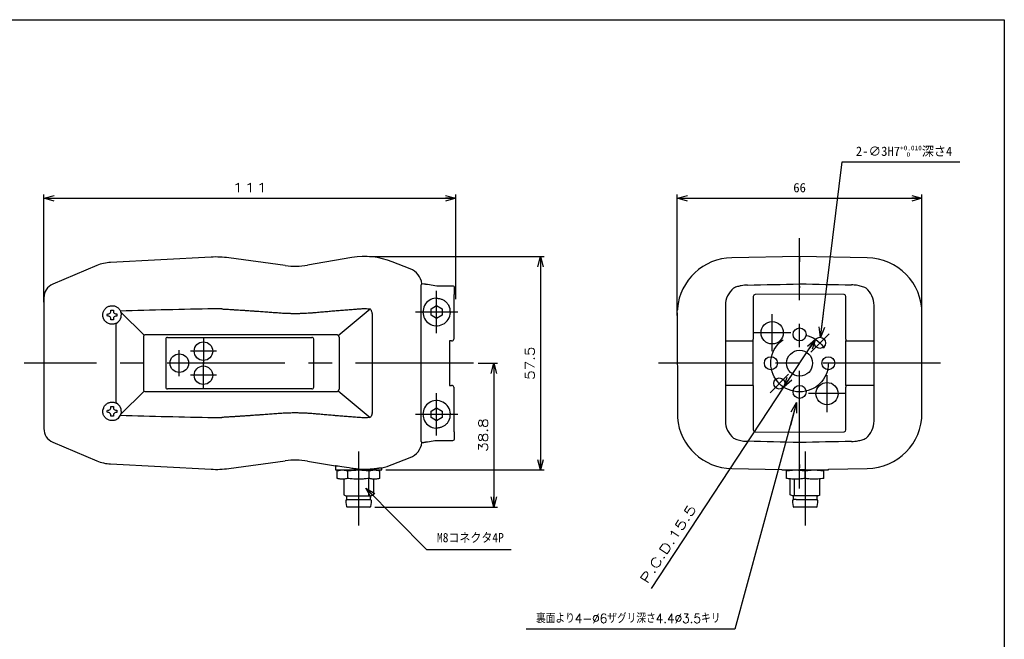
# Model space of a CAD drawing. Extents: x 0 to 400, y 0 to 277.
# Tile 3 of 3: x 135 to 400, y 110 to 277. Entities that reach past the tile are written whole.
import ezdxf

# ---------------------------------------------------------------- set-up
doc = ezdxf.new("R2010")
doc.units = 0
doc.linetypes.add('CENTER', pattern=[50.8, 31.75, -6.35, 6.35, -6.35])
doc.layers.get('0').update_dxf_attribs({"linetype": 'CONTINUOUS'})
doc.layers.get('DEFPOINTS').update_dxf_attribs({"linetype": 'CONTINUOUS'})
doc.layers.add('フレーム', color=7, linetype='CONTINUOUS')
doc.layers.add('参考図', color=7, linetype='CONTINUOUS')
doc.styles.add('MX_DIMTXSTY_2', font='txt.sh', dxfattribs={"width": 1.2, "bigfont": 'extfont'})
doc.styles.add('MX_DIMTXSTY_3', font='txt.sh', dxfattribs={"width": 1.5, "bigfont": 'extfont'})
doc.styles.add('MX_DIMTXSTY_4', font='txt.sh', dxfattribs={"width": 1.4, "bigfont": 'extfont'})
doc.styles.add('MX_DIMTXSTY_6', font='txt.sh', dxfattribs={"width": 0.95, "bigfont": 'extfont'})
doc.styles.add('MX_NOTE_STANDARD', font='txt.sh', dxfattribs={"bigfont": 'extfont'})
doc.dimstyles.new('MXDIMSTYLE', dxfattribs={"dimtxt": 2.5, "dimasz": 2.5, "dimexe": 1, "dimexo": 1, "dimgap": 1.6, "dimtad": 1, "dimdsep": 46, "dimtxsty": 'MX_NOTE_STANDARD', "dimblk1": 'OPEN30', "dimblk2": 'OPEN30', "dimsah": 1, "dimcen": 2.5, "dimadec": 0, "dimazin": 0, "dimtfac": 1, "dimtmove": 0, "dimatfit": 3, "dimldrblk": 'OPEN30', "dimfxl": 1, "dimtzin": 0, "dimarcsym": 0})

# ---------------------------------------------------------------- blocks, each defined once
blk = doc.blocks.new('_OPEN30')
at = {"color": 0, "linetype": 'ByBlock', "lineweight": -2}
for p, q in [((-1, 0.267949), (0, 0)), ((0, 0), (-1, -0.267949)), ((0, 0), (-1, 0))]:
    blk.add_line(p, q, dxfattribs=at)
blk = doc.blocks.new('*D1')
at = {"color": 22, "linetype": 'CONTINUOUS'}
for p, q in [((350.472106, 191.320133), (356.279856, 238.662124)), ((356.279856, 238.662124), (387.975247, 238.662124)), ((350.472106, 191.320133), (351.245306, 197.622883))]:
    blk.add_line(p, q, dxfattribs=at)
at = {"layer": 'DEFPOINTS', "color": 0, "linetype": 'CONTINUOUS'}
for p in [(350.472106, 191.320133), (350.106815, 188.342456)]:
    blk.add_point(p, dxfattribs=at)
at = {"color": 22, "linetype": 'CONTINUOUS', "xscale": 2.77, "yscale": 2.77, "zscale": 2.77, "rotation": 263.006099}
blk.add_blockref('_OPEN30', (350.472106, 191.320133), dxfattribs=at)
at = {"color": 22, "linetype": 'CONTINUOUS', "insert": (372.975247, 241.512124), "char_height": 2.5, "attachment_point": 5, "line_spacing_factor": 0.72}
blk.add_mtext('\\A1;2-∅3H7{\\A1;\\H0.50x;\\S+0.010^ \u30000;}深さ4', dxfattribs=at)
blk = doc.blocks.new('_NONE')
at = {"color": 0, "linetype": 'ByBlock', "lineweight": -2}
blk.add_circle((0, 0), 0.25, dxfattribs=at)
blk = doc.blocks.new('*D3')
at = {"color": 22, "linetype": 'CONTINUOUS'}
for p, q in [((258.156779, 184.351217), (263.370569, 184.351217)), ((262.370569, 184.351217), (262.370569, 145.551216)), ((230.286234, 145.551216), (263.370569, 145.551216))]:
    blk.add_line(p, q, dxfattribs=at)
at = {"layer": 'DEFPOINTS', "color": 0, "linetype": 'CONTINUOUS'}
for p in [(257.156779, 184.351217), (229.286234, 145.551216), (262.370569, 145.551216)]:
    blk.add_point(p, dxfattribs=at)
at = {"color": 22, "linetype": 'CONTINUOUS', "xscale": 2.77, "yscale": 2.77, "zscale": 2.77}
for p, rotation in [((262.370569, 184.351217), 90), ((262.370569, 145.551216), 270)]:
    blk.add_blockref('_OPEN30', p, dxfattribs=dict(at, rotation=rotation))
at = {"color": 22, "linetype": 'CONTINUOUS', "insert": (259.520569, 164.951217), "char_height": 2.5, "attachment_point": 5, "rotation": 90, "line_spacing_factor": 0.72, "style": 'MX_DIMTXSTY_2'}
blk.add_mtext('\\A1;38.8', dxfattribs=at)
blk = doc.blocks.new('*D4')
at = {"color": 22, "linetype": 'CONTINUOUS'}
for p, q in [((228.85058, 213.103689), (275.939954, 213.103689)), ((274.939954, 213.103689), (274.939954, 155.551217)), ((233.27411, 155.551217), (275.939954, 155.551217))]:
    blk.add_line(p, q, dxfattribs=at)
at = {"layer": 'DEFPOINTS', "color": 0, "linetype": 'CONTINUOUS'}
for p in [(227.85058, 213.103689), (232.27411, 155.551217), (274.939954, 155.551217)]:
    blk.add_point(p, dxfattribs=at)
at = {"color": 22, "linetype": 'CONTINUOUS', "xscale": 2.77, "yscale": 2.77, "zscale": 2.77}
for p, rotation in [((274.939954, 213.103689), 90), ((274.939954, 155.551217), 270)]:
    blk.add_blockref('_OPEN30', p, dxfattribs=dict(at, rotation=rotation))
at = {"color": 22, "linetype": 'CONTINUOUS', "insert": (272.089954, 184.327453), "char_height": 2.5, "attachment_point": 5, "rotation": 90, "line_spacing_factor": 0.72, "style": 'MX_DIMTXSTY_2'}
blk.add_mtext('\\A1;57.5', dxfattribs=at)
blk = doc.blocks.new('*D5')
at = {"color": 22, "linetype": 'CONTINUOUS'}
for p, q in [((141.056779, 200.851217), (141.056779, 229.836292)), ((141.056779, 228.836292), (252.156779, 228.836292)), ((252.156779, 201.579897), (252.156779, 229.836292))]:
    blk.add_line(p, q, dxfattribs=at)
at = {"layer": 'DEFPOINTS', "color": 0, "linetype": 'CONTINUOUS'}
for p in [(252.156779, 228.836292), (141.056779, 199.851217), (252.156779, 200.579897)]:
    blk.add_point(p, dxfattribs=at)
at = {"color": 22, "linetype": 'CONTINUOUS', "xscale": 2.77, "yscale": 2.77, "zscale": 2.77, "rotation": 180}
blk.add_blockref('_OPEN30', (141.056779, 228.836292), dxfattribs=at)
at = {"color": 22, "linetype": 'CONTINUOUS', "xscale": 2.77, "yscale": 2.77, "zscale": 2.77}
blk.add_blockref('_OPEN30', (252.156779, 228.836292), dxfattribs=at)
at = {"color": 22, "linetype": 'CONTINUOUS', "insert": (196.606778, 231.686292), "char_height": 2.5, "attachment_point": 5, "line_spacing_factor": 0.72, "style": 'MX_DIMTXSTY_3'}
blk.add_mtext('\\A1;111', dxfattribs=at)
blk = doc.blocks.new('*D6')
at = {"color": 22, "linetype": 'CONTINUOUS'}
for p, q in [((311.809383, 197.177326), (311.809383, 229.836292)), ((311.809383, 228.836292), (377.809383, 228.836292)), ((377.809383, 197.177326), (377.809383, 229.836292))]:
    blk.add_line(p, q, dxfattribs=at)
at = {"layer": 'DEFPOINTS', "color": 0, "linetype": 'CONTINUOUS'}
for p in [(377.809383, 228.836292), (311.809383, 196.177326), (377.809383, 196.177326)]:
    blk.add_point(p, dxfattribs=at)
at = {"color": 22, "linetype": 'CONTINUOUS', "xscale": 2.77, "yscale": 2.77, "zscale": 2.77, "rotation": 180}
blk.add_blockref('_OPEN30', (311.809383, 228.836292), dxfattribs=at)
at = {"color": 22, "linetype": 'CONTINUOUS', "xscale": 2.77, "yscale": 2.77, "zscale": 2.77}
blk.add_blockref('_OPEN30', (377.809383, 228.836292), dxfattribs=at)
at = {"color": 22, "linetype": 'CONTINUOUS', "insert": (344.809383, 231.686292), "char_height": 2.5, "attachment_point": 5, "line_spacing_factor": 0.72}
blk.add_mtext('\\A1;66', dxfattribs=at)
blk = doc.blocks.new('*D7')
at = {"color": 22, "linetype": 'CONTINUOUS'}
for p, q in [((340.556761, 177.872196), (349.062005, 190.830237)), ((304.90266, 123.551909), (340.556761, 177.872196))]:
    blk.add_line(p, q, dxfattribs=at)
at = {"layer": 'DEFPOINTS', "color": 0, "linetype": 'CONTINUOUS'}
for p in [(349.062005, 190.830237), (340.556761, 177.872196)]:
    blk.add_point(p, dxfattribs=at)
at = {"color": 22, "linetype": 'CONTINUOUS', "xscale": 2.77, "yscale": 2.77, "zscale": 2.77}
for p, rotation in [((349.062005, 190.830237), 56.720384), ((340.556761, 177.872196), 236.720384)]:
    blk.add_blockref('_OPEN30', p, dxfattribs=dict(at, rotation=rotation))
at = {"color": 22, "linetype": 'CONTINUOUS', "insert": (309.37912, 135.565809), "char_height": 2.5, "attachment_point": 5, "rotation": 56.72041612, "line_spacing_factor": 0.72, "style": 'MX_DIMTXSTY_4'}
blk.add_mtext('\\A1;P.C.D.15.5', dxfattribs=at)
blk = doc.blocks.new('*D9')
at = {"color": 22, "linetype": 'CONTINUOUS'}
for p, q in [((344.018705, 173.707287), (327.333942, 112.640062)), ((344.018705, 173.707287), (342.345103, 167.581803)), ((327.333942, 112.640062), (271.109989, 112.640062))]:
    blk.add_line(p, q, dxfattribs=at)
at = {"layer": 'DEFPOINTS', "color": 0, "linetype": 'CONTINUOUS'}
for p in [(345.600062, 179.495146), (344.018705, 173.707287)]:
    blk.add_point(p, dxfattribs=at)
at = {"color": 22, "linetype": 'CONTINUOUS', "xscale": 2.77, "yscale": 2.77, "zscale": 2.77, "rotation": 74.718629}
blk.add_blockref('_OPEN30', (344.018705, 173.707287), dxfattribs=at)
at = {"color": 22, "linetype": 'CONTINUOUS', "insert": (298.609989, 115.490062), "char_height": 2.5, "attachment_point": 5, "line_spacing_factor": 0.72, "style": 'MX_DIMTXSTY_6'}
blk.add_mtext('\\A1;裏面より4-∅6ザグリ深さ4.4∅3.5キリ', dxfattribs=at)

msp = doc.modelspace()

# ---------------------------------------------------------------- linework, layer by layer
at = {"layer": 'フレーム', "color": 241, "linetype": 'CONTINUOUS'}
for p, q in [((0, 277), (400, 277)), ((400, 277), (400, 0))]:
    msp.add_line(p, q, dxfattribs=at)
at = {"layer": '参考図', "color": 7, "linetype": 'CENTER'}
for p, q in [((344.809, 150.551), (344.809, 218.104)), ((246.958, 192.451), (246.958, 203.851)), ((252.658, 198.151), (241.258, 198.151)), ((337.409, 187.551), (337.409, 197.551)), ((342.409, 192.551), (332.409, 192.551)), ((347.815, 187.356), (352.764, 192.306)), ((184.084, 191.101), (184.084, 184.101)), ((177.584, 180.851), (177.584, 187.851)), ((187.584, 187.601), (180.584, 187.601)), ((256.858, 184.351), (135.758, 184.351)), ((184.084, 177.601), (184.084, 184.601)), ((382.792, 184.351), (306.809, 184.351)), ((187.584, 181.101), (180.584, 181.101)), ((336.854, 176.396), (341.804, 181.346)), ((352.209, 171.151), (352.209, 181.151)), ((246.958, 164.851), (246.958, 176.251)), ((357.209, 176.151), (347.209, 176.151)), ((252.658, 170.551), (241.258, 170.551)), ((225.908, 160.551), (225.908, 140.551)), ((346.309, 160.551), (346.309, 140.551))]:
    msp.add_line(p, q, dxfattribs=at)
at = {"layer": '参考図', "color": 254, "linetype": 'CONTINUOUS'}
for p, q in [((186.148, 212.96), (159.064, 211.54)), ((206.162, 210.668), (190.931, 212.758)), ((224.119, 212.813), (212.126, 210.765)), ((344.809, 213.104), (326.548, 212.785)), ((363.071, 212.785), (344.809, 213.104)), ((344.809, 213.104), (344.809, 211.705)), ((155.343, 210.681), (143.493, 205.651)), ((239.854, 209.8), (234.975, 211.705)), ((344.809, 209.8), (344.809, 211.705)), ((344.809, 205.781), (344.809, 209.8)), ((242.716, 204.584), (242.723, 204.59)), ((242.998, 205.748), (242.993, 205.781)), ((246.987, 205.165), (246.996, 205.165)), ((251.29, 205.165), (246.996, 205.165)), ((251.79, 202.96), (251.79, 204.665)), ((344.809, 205.166), (344.809, 205.781)), ((344.809, 205.165), (344.809, 204.665)), ((344.809, 202.96), (344.809, 204.665)), ((141.057, 201.97), (141.057, 200.814)), ((251.572, 202.356), (251.572, 190.851)), ((251.79, 202.96), (251.58, 202.856)), ((332.309, 202.356), (332.309, 190.851)), ((344.809, 202.96), (332.805, 202.856)), ((356.814, 202.856), (344.809, 202.96)), ((344.809, 202.701), (344.809, 202.96)), ((357.309, 190.851), (357.309, 202.356)), ((141.057, 200.814), (141.057, 167.889)), ((160.933, 199.373), (160.943, 199.366)), ((242.685, 199.92), (242.685, 168.782)), ((245.458, 199.017), (246.958, 199.883)), ((246.958, 199.883), (248.458, 199.017)), ((324.81, 199.92), (324.81, 168.782)), ((364.871, 168.782), (364.871, 199.92)), ((158.174, 197.686), (158.565, 197.686)), ((158.565, 197.016), (158.174, 197.016)), ((159.123, 198.244), (159.123, 198.636)), ((159.123, 196.067), (159.123, 196.458)), ((159.793, 198.636), (159.793, 198.244)), ((159.793, 196.458), (159.793, 196.067)), ((160.351, 197.686), (160.743, 197.686)), ((160.743, 197.016), (160.351, 197.016)), ((161.883, 197.962), (161.828, 198.146)), ((161.828, 198.146), (168.111, 191.864)), ((220.411, 191.839), (229.061, 198.978)), ((228.942, 199.008), (228.959, 199.006)), ((229.643, 171.358), (229.643, 197.344)), ((245.458, 197.285), (245.458, 199.017)), ((246.958, 196.419), (245.458, 197.285)), ((248.458, 197.285), (246.958, 196.419)), ((248.458, 199.017), (248.458, 197.285)), ((311.818, 197.905), (311.871, 169.682)), ((311.86, 198.785), (311.87, 198.926)), ((311.864, 199.069), (311.87, 198.998)), ((311.872, 199.008), (311.872, 199.006)), ((377.809, 197.439), (377.809, 197.787)), ((377.809, 196.177), (377.809, 197.439)), ((157.184, 196.313), (157.184, 196.313)), ((160.532, 173.609), (160.532, 195.094)), ((377.809, 172.525), (377.809, 196.177)), ((167.884, 191.351), (167.884, 177.351)), ((168.111, 191.864), (168.046, 191.798)), ((219.936, 192.025), (168.558, 192.025)), ((174.434, 191.301), (213.334, 191.301)), ((220.636, 191.325), (220.636, 177.377)), ((173.934, 190.801), (173.934, 177.901)), ((213.834, 177.901), (213.834, 190.801)), ((250.458, 190.351), (250.458, 178.351)), ((250.958, 190.351), (250.458, 190.351)), ((250.958, 190.351), (251.072, 190.351)), ((250.967, 190.351), (250.958, 190.351)), ((324.81, 190.351), (332.309, 190.351)), ((332.309, 190.351), (332.309, 190.851)), ((332.309, 178.351), (332.309, 190.351)), ((357.309, 190.851), (357.309, 190.351)), ((357.309, 190.351), (364.871, 190.351)), ((357.309, 178.351), (357.309, 190.351)), ((250.458, 178.351), (250.958, 178.351)), ((251.072, 178.351), (250.958, 178.351)), ((250.958, 178.351), (250.967, 178.351)), ((332.309, 178.351), (324.81, 178.351)), ((332.309, 178.351), (332.309, 177.851)), ((364.871, 178.351), (357.309, 178.351)), ((357.309, 178.351), (357.309, 177.851)), ((161.828, 170.556), (168.111, 176.839)), ((168.046, 176.904), (168.111, 176.839)), ((168.558, 176.677), (219.936, 176.677)), ((213.334, 177.401), (174.434, 177.401)), ((220.411, 176.863), (229.06, 169.725)), ((251.572, 177.851), (251.572, 166.347)), ((332.309, 177.851), (332.309, 166.347)), ((357.309, 166.347), (357.309, 177.851)), ((159.123, 172.244), (159.123, 172.636)), ((159.793, 172.636), (159.793, 172.244)), ((158.174, 171.686), (158.565, 171.686)), ((158.565, 171.016), (158.174, 171.016)), ((159.123, 170.067), (159.123, 170.458)), ((159.793, 170.458), (159.793, 170.067)), ((160.351, 171.686), (160.743, 171.686)), ((160.743, 171.016), (160.351, 171.016)), ((161.828, 170.556), (161.883, 170.741)), ((245.458, 171.417), (246.958, 172.283)), ((245.458, 169.685), (245.458, 171.417)), ((246.958, 172.283), (248.458, 171.417)), ((248.458, 171.417), (248.458, 169.685)), ((377.809, 171.264), (377.809, 172.525)), ((377.809, 170.915), (377.809, 171.264)), ((141.057, 167.889), (141.057, 166.733)), ((160.933, 169.329), (160.943, 169.336)), ((228.959, 169.696), (228.942, 169.695)), ((246.958, 168.819), (245.458, 169.685)), ((248.458, 169.685), (246.958, 168.819)), ((311.872, 169.696), (311.872, 169.695)), ((251.58, 165.847), (251.79, 165.742)), ((251.79, 164.037), (251.79, 165.742)), ((332.805, 165.847), (344.809, 165.742)), ((344.809, 165.742), (344.809, 166.001)), ((344.809, 165.742), (356.814, 165.847)), ((344.809, 164.037), (344.809, 165.742)), ((143.493, 163.051), (155.343, 158.022)), ((242.723, 164.113), (242.716, 164.119)), ((242.998, 162.954), (242.993, 162.921)), ((246.987, 163.537), (246.996, 163.537)), ((246.996, 163.537), (251.29, 163.537)), ((344.809, 163.537), (344.809, 164.037)), ((344.809, 162.921), (344.809, 163.537)), ((344.809, 158.903), (344.809, 162.921)), ((159.064, 157.162), (186.148, 155.743)), ((190.931, 155.944), (206.162, 158.035)), ((212.126, 157.937), (219.658, 156.651)), ((219.658, 156.651), (219.658, 155.551)), ((219.841, 156.62), (219.658, 156.651)), ((234.975, 156.997), (239.854, 158.903)), ((344.809, 156.997), (344.809, 158.903)), ((344.809, 156.997), (344.809, 156.126)), ((219.658, 155.551), (219.841, 155.551)), ((219.841, 155.551), (231.976, 155.551)), ((220.135, 153.258), (220.135, 155.344)), ((223.021, 153.258), (223.021, 155.344)), ((228.795, 153.258), (228.795, 155.344)), ((231.682, 153.258), (231.682, 155.344)), ((231.976, 155.551), (232.158, 155.551)), ((232.158, 155.551), (232.158, 156.126)), ((326.548, 155.918), (340.059, 155.682)), ((340.059, 155.682), (340.059, 155.551)), ((340.059, 155.551), (344.809, 155.551)), ((341.309, 153.258), (341.309, 155.344)), ((344.809, 155.551), (344.809, 156.126)), ((346.309, 155.551), (344.809, 155.551)), ((346.309, 156.152), (346.309, 155.551)), ((346.309, 155.551), (352.559, 155.551)), ((346.309, 153.258), (346.309, 155.344)), ((351.309, 153.258), (351.309, 155.344)), ((352.559, 155.734), (363.071, 155.918)), ((352.559, 155.551), (352.559, 155.734)), ((221.908, 153.051), (221.908, 148.883)), ((228.611, 153.234), (228.611, 148.551)), ((229.908, 153.051), (229.908, 148.883)), ((342.309, 148.883), (342.309, 153.051)), ((343.36, 153.051), (343.36, 148.551)), ((350.309, 148.883), (350.309, 153.051)), ((221.905, 148.885), (222.483, 148.551)), ((229.912, 148.885), (229.333, 148.551)), ((342.884, 148.551), (342.306, 148.885)), ((349.734, 148.551), (350.313, 148.885)), ((222.66, 147.553), (222.457, 147.3)), ((222.458, 147.304), (222.458, 146.798)), ((222.458, 146.801), (222.631, 145.72)), ((222.483, 148.551), (228.351, 148.551)), ((222.658, 148.551), (222.658, 147.545)), ((222.659, 147.551), (228.104, 147.551)), ((228.104, 147.551), (228.226, 147.551)), ((228.226, 147.551), (229.158, 147.551)), ((228.351, 148.551), (229.333, 148.551)), ((229.359, 147.3), (229.157, 147.553)), ((229.158, 147.545), (229.158, 148.551)), ((229.185, 145.72), (229.359, 146.808)), ((229.358, 146.798), (229.358, 147.304)), ((343.061, 147.553), (342.858, 147.3)), ((342.859, 147.304), (342.859, 146.798)), ((342.859, 146.801), (343.032, 145.72)), ((343.909, 148.551), (342.884, 148.551)), ((343.059, 148.551), (343.059, 147.545)), ((343.913, 147.551), (343.06, 147.551)), ((349.734, 148.551), (343.909, 148.551)), ((343.913, 147.551), (344.031, 147.551)), ((344.031, 147.551), (349.559, 147.551)), ((349.761, 147.3), (349.558, 147.553)), ((349.559, 147.545), (349.559, 148.551)), ((349.586, 145.72), (349.76, 146.808)), ((349.759, 146.798), (349.759, 147.304)), ((228.988, 145.551), (222.829, 145.551)), ((346.309, 145.551), (343.23, 145.551)), ((349.389, 145.551), (346.309, 145.551)), ((349.584, 145.72), (349.549, 145.72))]:
    msp.add_line(p, q, dxfattribs=at)
for centre, radius in [((337.409, 192.551), 3), ((344.809, 192.101), 1.75), ((350.289, 189.831), 1.5), ((184.084, 187.601), 2.5), ((177.584, 184.351), 2.5), ((337.059, 184.351), 1.75), ((344.809, 184.351), 3.5), ((352.559, 184.351), 1.75), ((184.084, 181.101), 2.5), ((339.329, 178.871), 1.5), ((344.809, 176.601), 1.75), ((352.209, 176.151), 3)]:
    msp.add_circle(centre, radius, dxfattribs=at)
at = {"layer": '参考図', "color": 7, "linetype": 'CENTER'}
msp.add_circle((344.809, 184.351), 7.75, dxfattribs=at)
at = {"layer": '参考図', "color": 254, "linetype": 'CONTINUOUS'}
for centre, radius, start, end in [((187.477, 187.593), 25.401, 82.18416, 93), ((227.552, 192.702), 20.401, 68.66314, 99.68879), ((326.809, 197.787), 15, 91, 175.10957), ((362.809, 197.787), 15, 0, 89), ((159.64, 200.557), 10.998, 92.99999, 113.00001), ((208.828, 230.084), 19.599, 262.18416, 279.68879), ((238.036, 205.144), 4.998, 7.32751, 68.66972), ((-1985.317, -15064.21), 15431.688, 81.682575, 81.697542), ((330.88, 199.92), 6.07, 129.71684, 179.99778), ((284.958, 2506.253), 2301.284, 271.141064, 271.490315), ((401.409, 2372.016), 2166.974, 268.503323, 268.874228), ((358.738, 199.92), 6.132, 0.00224, 49.5758), ((246.958, 198.151), 3.7, 93.83607, 151.43623), ((332.809, 202.356), 0.5, 90.5, 180), ((356.809, 202.356), 0.5, 0, 89.5), ((246.958, 198.151), 3.7, 151.43705, 266.03834), ((246.958, 198.151), 3.7, 266.03834, 28.56295), ((158.432, 198.377), 0.704, 280.89727, 349.10273), ((158.432, 196.325), 0.704, 10.89727, 79.10273), ((160.484, 198.377), 0.704, 190.89727, 259.10273), ((160.484, 196.325), 0.704, 100.89727, 169.10273), ((159.458, 197.351), 2.5, 297.84569, 14.13218), ((159.458, 197.351), 2.5, 21.72267, 25.14106), ((285.692, -4429.862), 4629.936, 91.222917, 91.534316), ((159.458, 197.351), 2.5, 18.54333, 21.72267), ((187.477, 171.094), 27.931, 86.7922, 91.22911), ((159.458, 197.351), 2.5, 295.43765, 297.84569), ((168.585, 191.351), 0.701, 140.31535, 179.98036), ((168.558, 191.324), 0.701, 90.01964, 129.68465), ((174.434, 190.801), 0.5, 90, 180), ((213.334, 190.801), 0.5, 0, 90), ((219.936, 191.325), 0.7, 0, 90), ((174.434, 177.901), 0.5, 180, 270), ((213.334, 177.901), 0.5, 270, 0), ((168.585, 177.351), 0.701, 180.01964, 219.68465), ((168.558, 177.378), 0.701, 230.31535, 269.98036), ((219.936, 177.377), 0.7, 270, 0), ((159.458, 171.351), 2.5, 62.15431, 64.56235), ((159.458, 171.351), 2.5, 345.86781, 62.15431), ((246.958, 170.551), 3.7, 93.96166, 208.56295), ((246.958, 170.551), 3.7, 331.43705, 93.96166), ((159.465, 171.345), 2.509, 155.38867, 165.05856), ((158.432, 172.377), 0.704, 280.89727, 349.10273), ((158.432, 170.325), 0.704, 10.89727, 79.10273), ((160.484, 172.377), 0.704, 190.89727, 259.10273), ((160.484, 170.325), 0.704, 100.89727, 169.10273), ((159.451, 171.351), 2.507, 306.50977, 334.92831), ((159.458, 171.351), 2.5, 334.89536, 338.27733), ((285.702, 4798.981), 4630.353, 268.465698, 268.777069), ((159.458, 171.351), 2.5, 338.27733, 341.45666), ((362.809, 170.915), 15, 271, 0), ((187.476, 197.67), 27.993, 268.77579, 273.2029), ((246.958, 170.551), 3.7, 208.56367, 266.16404), ((326.809, 170.915), 15, 184.89596, 269), ((330.88, 168.782), 6.071, 180.0025, 230.28288), ((358.738, 168.782), 6.132, 310.42434, 359.99761), ((332.809, 166.347), 0.5, 180, 269.5), ((356.809, 166.347), 0.5, 270.5, 0), ((238.036, 163.559), 4.998, 291.33028, 352.67262), ((-2155.857, 15771.384), 15791.725, 278.73737, 278.752062), ((-1983.017, 15416.832), 15415.444, 278.302628, 278.317611), ((288.527, -1982.019), 2145.711, 88.496949, 88.871522), ((405.006, -2160.599), 2324.3, 91.138251, 91.484051), ((208.828, 138.618), 19.599, 80.31121, 97.81584), ((227.552, 176), 20.401, 283.04863, 291.33686), ((187.477, 181.11), 25.401, 267, 277.81584), ((227.552, 176), 20.401, 282.52257, 283.04863), ((222.829, 145.751), 0.2, 189.06764, 270), ((228.988, 145.751), 0.2, 270, 350.91181), ((343.23, 145.751), 0.2, 189.37442, 270), ((349.389, 145.751), 0.2, 270, 350.68871)]:
    msp.add_arc(centre, radius, start, end, dxfattribs=at)
for centre, major_axis, ratio, start_param, end_param in [((145.057, 201.969), (3.336, -2.208), 0.999781, 2.5570082, 3.7261771), ((251.29, 204.665), (-0.354, -0.354), 0.999695, 2.3563468, 3.9268385), ((251.58, 202.356), (0, -0.5), 0.017455, 3.1503193, 4.712389), ((251.072, 190.851), (-0.5, 0), 0.999848, 1.5707963, 3.1415927), ((251.072, 177.851), (-0.5, 0), 0.999848, 3.1415927, 4.712389), ((145.057, 166.733), (-3.336, -2.208), 0.999781, 5.6986008, 0.5845845), ((251.58, 166.347), (0, -0.5), 0.017455, 4.712389, 6.2744587), ((251.29, 164.037), (0.354, -0.354), 0.999695, 5.4979394, 0.7852459), ((159.641, 168.149), (-2.475, -10.72), 0.999843, 6.1086792, 0.1745061), ((225.908, 155.558), (6.25, -1.067), 0.017206, 1.8619482, 2.9021653)]:
    msp.add_ellipse(centre, major_axis=major_axis, ratio=ratio, start_param=start_param, end_param=end_param, dxfattribs=at)
for points, start_tangent, end_tangent in [([(242.723, 204.59), (242.717, 204.236), (242.71, 203.851), (242.705, 203.422), (242.699, 202.965), (242.695, 202.518), (242.692, 202.054), (242.689, 201.561), (242.687, 201.055), (242.686, 200.493), (242.685, 199.92)], (-0.0207086, -0.9997856), (0.0000101, -1)), ([(242.735, 205.426), (242.725, 205.376), (242.723, 205.257), (242.725, 205.142), (242.728, 204.996), (242.728, 204.812), (242.723, 204.59)], (-0.2583848, -0.9660421), (-0.0343578, -0.9994096)), ([(242.998, 205.748), (242.926, 205.653), (242.854, 205.563), (242.735, 205.426)], (-0.5966862, -0.8024746), (-0.6759854, -0.736915)), ([(246.996, 205.165), (244.995, 205.473), (242.993, 205.781)], (-0.9883556, 0.1521621), (-0.9883946, 0.1519084)), ([(330.785, 205.426), (329.942, 205.376), (329.1, 205.257), (328.565, 205.142), (328.037, 204.996), (327.513, 204.812), (327.001, 204.59)], (-0.9998335, -0.0182494), (-0.9017205, -0.4323194)), ([(362.715, 204.588), (362.106, 204.854), (361.47, 205.068), (360.83, 205.231), (360.177, 205.35), (359.508, 205.426), (358.834, 205.46)], (-0.8983805, 0.439218), (-0.9998282, 0.0185331)), ([(246.711, 201.843), (246.958, 201.851), (247.36, 201.829), (247.757, 201.764), (248.143, 201.656), (248.512, 201.509), (248.864, 201.322), (249.193, 201.1), (249.511, 200.829), (249.798, 200.522), (250.049, 200.185), (250.208, 199.92)], (0.9977475, 0.0670813), (0.4780043, -0.8783575)), ([(157.184, 196.313), (157.044, 196.701), (156.969, 197.11), (156.963, 197.526), (157.025, 197.938), (157.153, 198.326), (157.341, 198.687), (157.588, 199.016), (157.884, 199.299), (158.23, 199.534), (158.609, 199.708), (159.018, 199.817), (159.439, 199.856), (159.863, 199.822), (160.276, 199.718), (160.617, 199.57), (160.933, 199.373)], (-0.4148731, 0.9098793), (0.80796, -0.5892374)), ([(160.943, 199.366), (161.257, 199.09), (161.514, 198.776), (161.722, 198.414)], (0.8034068, -0.5954306), (0.4254272, -0.9049926)), ([(158.174, 197.016), (158.163, 197.35), (158.174, 197.686)], (-0.0673193, 0.9977315), (0.067318, 0.9977316)), ([(159.123, 198.636), (159.458, 198.647), (159.793, 198.636)], (0.9977315, 0.0673186), (0.9977315, -0.0673186)), ([(160.743, 197.686), (160.754, 197.353), (160.743, 197.016)], (0.0673193, -0.9977315), (-0.067318, -0.9977316)), ([(189.04, 198.982), (189.237, 198.971), (189.63, 198.948), (190.022, 198.926), (190.415, 198.903), (190.808, 198.879), (191.594, 198.832), (191.986, 198.808), (192.379, 198.784), (192.772, 198.76), (193.165, 198.735), (193.557, 198.71), (194.343, 198.66), (194.735, 198.634), (195.128, 198.609), (195.521, 198.583), (195.913, 198.557), (196.306, 198.53), (197.091, 198.477), (197.484, 198.45), (197.876, 198.423), (198.269, 198.396), (198.661, 198.369), (199.054, 198.341), (199.839, 198.285), (200.624, 198.229), (201.409, 198.172), (202.913, 198.062), (203.665, 198.006), (204.417, 197.949)], (0.9984225, -0.056147), (0.9971588, -0.0753278)), ([(204.417, 197.949), (204.618, 197.935), (205.425, 197.882), (206.233, 197.84), (206.637, 197.823), (207.445, 197.798), (207.849, 197.79), (208.658, 197.781), (209.062, 197.782), (209.87, 197.791), (210.275, 197.799), (211.083, 197.826), (211.487, 197.843), (212.294, 197.886), (212.698, 197.911), (213.499, 197.97), (213.899, 198.003), (214.299, 198.038)], (0.9972312, -0.0743639), (0.9958383, 0.0911376)), ([(214.299, 198.038), (214.492, 198.056), (215.264, 198.127), (216.036, 198.197), (216.422, 198.231), (217.194, 198.3), (217.966, 198.367), (218.739, 198.434), (219.511, 198.499), (220.284, 198.564), (221.057, 198.627), (221.829, 198.689), (222.602, 198.75), (222.989, 198.78), (223.762, 198.838), (224.535, 198.896), (225.308, 198.951), (225.89, 198.992), (226.471, 199.032)], (0.9957536, 0.0920588), (0.9977249, 0.0674169)), ([(226.471, 199.032), (226.618, 199.041), (227.205, 199.065), (227.792, 199.067), (228.367, 199.048), (228.942, 199.008)], (0.9976829, 0.0680349), (0.9961103, -0.0881152)), ([(228.959, 199.006), (229.061, 198.978), (229.153, 198.926)], (0.9869145, -0.1612442), (0.8139061, -0.5809965)), ([(229.584, 197.905), (229.494, 198.22), (229.353, 198.562), (229.153, 198.926)], (-0.2245214, 0.9744692), (-0.5309832, 0.8473824)), ([(229.643, 197.344), (229.632, 197.618), (229.584, 197.905)], (0.0150511, 0.9998867), (-0.2230065, 0.974817)), ([(311.818, 197.905), (311.829, 198.22), (311.846, 198.562), (311.86, 198.785)], (0.0285327, 0.9995929), (0.070849, 0.9974871)), ([(311.87, 198.934), (311.86, 198.798), (311.859, 198.776)], (-0.0781188, -0.9969441), (-0.0629964, -0.9980138)), ([(311.865, 199.066), (311.864, 199.067), (311.867, 199.048), (311.872, 199.008)], (-0.1307807, 0.9914113), (0.1308923, -0.9913966)), ([(311.872, 199.006), (311.872, 198.978), (311.87, 198.926)], (-0.0042003, -0.9999912), (-0.0694748, -0.9975837)), ([(160.532, 195.094), (160.144, 194.947), (159.738, 194.867), (159.328, 194.855), (158.923, 194.909), (158.528, 195.031), (158.16, 195.214), (157.816, 195.467), (157.518, 195.774), (157.36, 195.992), (157.225, 196.227), (157.184, 196.313)], (-0.9040658, -0.4273932), (-0.4154262, 0.9096269)), ([(159.793, 196.067), (159.458, 196.055), (159.123, 196.067)], (-0.9977315, -0.0673186), (-0.9977315, 0.0673186)), ([(157.184, 172.39), (157.225, 172.475), (157.45, 172.84), (157.732, 173.159), (158.062, 173.425), (158.432, 173.631), (158.703, 173.734), (158.985, 173.806), (159.275, 173.844), (159.703, 173.839), (160.127, 173.76), (160.532, 173.609)], (0.4153847, 0.9096458), (0.9034591, -0.4286743)), ([(159.123, 172.636), (159.458, 172.647), (159.793, 172.636)], (0.9977315, 0.0673186), (0.9977315, -0.0673186)), ([(160.933, 169.329), (160.571, 169.109), (160.177, 168.953), (159.762, 168.866), (159.339, 168.85), (158.917, 168.906), (158.51, 169.033), (158.131, 169.227), (157.79, 169.483), (157.499, 169.792), (157.263, 170.146), (157.094, 170.53), (156.99, 170.938), (156.957, 171.346), (156.99, 171.754), (157.041, 171.992)], (-0.8084109, -0.5886186), (0.257973, 0.9661521)), ([(158.174, 171.016), (158.163, 171.35), (158.174, 171.686)], (-0.0673193, 0.9977315), (0.067318, 0.9977316)), ([(159.793, 170.067), (159.458, 170.055), (159.123, 170.067)], (-0.9977315, -0.0673186), (-0.9977315, 0.0673186)), ([(160.743, 171.686), (160.754, 171.353), (160.743, 171.016)], (0.0673193, -0.9977315), (-0.067318, -0.9977316)), ([(204.417, 170.753), (204.22, 170.738), (203.436, 170.68), (202.651, 170.621), (201.866, 170.563), (201.081, 170.506), (199.511, 170.394), (199.118, 170.366), (198.726, 170.338), (198.333, 170.311), (197.941, 170.284), (197.156, 170.23), (196.763, 170.203), (196.37, 170.177), (195.978, 170.15), (195.585, 170.124), (195.193, 170.098), (194.407, 170.047), (194.015, 170.021), (193.622, 169.996), (193.229, 169.971), (192.836, 169.947), (192.444, 169.922), (191.658, 169.874), (191.265, 169.85), (190.873, 169.827), (190.48, 169.804), (190.087, 169.781), (189.694, 169.758), (189.04, 169.721)], (-0.9971592, -0.0753226), (-0.9984218, -0.0561591)), ([(214.299, 170.664), (214.097, 170.682), (213.292, 170.749), (212.485, 170.805), (212.081, 170.829), (211.274, 170.869), (210.87, 170.885), (210.061, 170.908), (209.657, 170.915), (208.849, 170.921), (208.444, 170.92), (207.636, 170.909), (207.232, 170.899), (206.423, 170.871), (206.02, 170.852), (205.218, 170.808), (204.817, 170.782), (204.417, 170.753)], (-0.995841, 0.0911079), (-0.9972292, -0.0743907)), ([(226.471, 169.67), (226.278, 169.684), (225.891, 169.71), (225.118, 169.765), (224.345, 169.821), (223.572, 169.878), (222.799, 169.937), (222.026, 169.998), (221.253, 170.06), (220.48, 170.122), (219.708, 170.187), (219.321, 170.219), (218.549, 170.285), (217.776, 170.352), (217.004, 170.42), (216.232, 170.488), (215.46, 170.558), (214.879, 170.611), (214.299, 170.664)], (-0.9977266, 0.067392), (-0.9957531, 0.0920644)), ([(229.584, 170.798), (229.494, 170.482), (229.353, 170.14), (229.153, 169.776)], (-0.2245199, -0.9744695), (-0.5309842, -0.8473817)), ([(229.584, 170.798), (229.632, 171.085), (229.643, 171.358)], (0.2230065, 0.974817), (-0.0150511, 0.9998867)), ([(228.942, 169.695), (228.796, 169.682), (228.209, 169.647), (227.622, 169.634), (227.047, 169.642), (226.471, 169.67)], (-0.9960621, -0.0886582), (-0.9977093, 0.0676475)), ([(229.153, 169.776), (229.06, 169.725), (228.959, 169.696)], (-0.8143076, -0.5804336), (-0.9868112, -0.1618755)), ([(242.685, 168.782), (242.686, 168.262), (242.687, 167.746), (242.689, 167.221), (242.692, 166.709), (242.695, 166.242), (242.699, 165.794), (242.704, 165.353), (242.709, 164.938), (242.716, 164.506), (242.723, 164.113)], (-0.0000057, -1), (0.0206503, -0.9997868)), ([(250.208, 168.782), (249.997, 168.441), (249.75, 168.124), (249.472, 167.837), (249.168, 167.584), (248.837, 167.364), (248.486, 167.181), (248.094, 167.03), (247.684, 166.923), (247.266, 166.864), (246.958, 166.851), (246.711, 166.86)], (-0.4794024, -0.8775952), (-0.9977662, 0.0668033)), ([(311.872, 169.695), (311.871, 169.682), (311.866, 169.647), (311.864, 169.634), (311.864, 169.635)], (-0.1309769, -0.9913854), (0.1313045, 0.9913421)), ([(242.723, 164.113), (242.728, 163.921), (242.728, 163.757), (242.725, 163.556), (242.723, 163.411), (242.726, 163.317), (242.735, 163.276)], (0.034882, -0.9993914), (0.2906931, -0.9568164)), ([(242.735, 163.276), (242.805, 163.199), (242.875, 163.113), (242.998, 162.954)], (0.6811931, -0.7321038), (0.5924398, -0.8056147)), ([(327.001, 164.113), (327.435, 163.921), (327.882, 163.757), (328.581, 163.556), (329.298, 163.411), (330.038, 163.317), (330.785, 163.276)], (0.9013528, -0.4330856), (0.9998296, -0.0184626)), ([(358.834, 163.242), (359.687, 163.293), (360.54, 163.413), (361.094, 163.533), (361.642, 163.686), (362.185, 163.879), (362.715, 164.114)], (0.9998346, 0.0181856), (0.8979269, 0.4401447)), ([(220.135, 155.344), (220.559, 155.444), (221.067, 155.524), (221.578, 155.551)], (0.964508, 0.2640536), (0.9999911, 0.0042171)), ([(221.578, 155.551), (222.005, 155.532), (222.433, 155.475), (222.727, 155.416), (223.021, 155.344)], (0.9999966, -0.0025896), (0.9652972, -0.2611539)), ([(223.021, 155.344), (223.87, 155.444), (224.887, 155.524), (225.908, 155.551)], (0.9908165, 0.1352132), (0.9999985, 0.0017118)), ([(231.976, 156.084), (231.828, 156.061), (231.638, 156.03), (231.408, 155.992), (231.14, 155.951), (230.835, 155.906), (230.495, 155.861), (230.122, 155.816), (229.721, 155.775), (229.289, 155.739), (228.831, 155.709), (228.351, 155.689), (227.856, 155.678), (227.357, 155.68), (226.847, 155.693), (226.331, 155.718), (225.814, 155.756), (225.245, 155.813), (224.682, 155.883), (224.132, 155.967)], (-0.9881843, -0.1532703), (-0.9866335, 0.1629548)), ([(225.908, 155.551), (226.763, 155.532), (227.618, 155.475), (228.207, 155.416), (228.795, 155.344)], (0.9999995, -0.0010471), (0.990998, -0.1338765)), ([(228.795, 155.344), (229.219, 155.444), (229.728, 155.524), (230.238, 155.551)], (0.964508, 0.2640536), (0.9999911, 0.0042171)), ([(230.238, 155.551), (230.665, 155.532), (231.093, 155.475), (231.387, 155.416), (231.682, 155.344)], (0.9999967, -0.0025683), (0.9652988, -0.2611479)), ([(341.309, 155.344), (342.045, 155.444), (342.925, 155.524), (343.809, 155.551)], (0.9878029, 0.1557096), (0.9999979, 0.0020284)), ([(343.809, 155.551), (344.549, 155.532), (345.289, 155.475), (345.8, 155.416), (346.309, 155.344)], (0.9999992, -0.0012292), (0.988048, -0.1541463)), ([(346.309, 155.344), (347.044, 155.444), (347.925, 155.524), (348.809, 155.551)], (0.9878022, 0.155714), (0.9999979, 0.0020279)), ([(348.809, 155.551), (349.55, 155.532), (350.29, 155.475), (350.8, 155.416), (351.309, 155.344)], (0.9999992, -0.0012412), (0.9880474, -0.1541502)), ([(221.578, 153.051), (221.151, 153.071), (220.724, 153.127), (220.429, 153.186), (220.135, 153.258)], (-0.9999967, 0.0025631), (-0.9652971, 0.2611543)), ([(223.021, 153.258), (222.597, 153.158), (222.089, 153.079), (221.578, 153.051)], (-0.9645062, -0.2640604), (-0.9999911, -0.0042165)), ([(225.908, 153.051), (225.054, 153.071), (224.2, 153.127), (223.61, 153.186), (223.021, 153.258)], (-0.9999995, 0.0010366), (-0.9909985, 0.133873)), ([(228.795, 153.258), (227.947, 153.158), (226.93, 153.079), (225.908, 153.051)], (-0.9908165, -0.1352137), (-0.9999985, -0.00171)), ([(230.238, 153.051), (229.811, 153.071), (229.385, 153.127), (229.089, 153.186), (228.795, 153.258)], (-0.9999967, 0.0025631), (-0.9652971, 0.2611543)), ([(231.682, 153.258), (231.257, 153.158), (230.749, 153.079), (230.238, 153.051)], (-0.964506, -0.2640608), (-0.9999911, -0.0042203)), ([(343.809, 153.051), (343.07, 153.071), (342.331, 153.127), (341.819, 153.186), (341.309, 153.258)], (-0.9999992, 0.0012265), (-0.9880475, 0.1541499)), ([(346.309, 153.258), (345.574, 153.158), (344.694, 153.079), (343.809, 153.051)], (-0.9878022, -0.1557138), (-0.9999979, -0.0020305)), ([(348.809, 153.051), (348.069, 153.071), (347.328, 153.127), (346.818, 153.186), (346.309, 153.258)], (-0.9999992, 0.0012448), (-0.9880479, 0.1541469)), ([(351.309, 153.258), (350.575, 153.158), (349.694, 153.079), (348.809, 153.051)], (-0.9878028, -0.1557102), (-0.9999979, -0.0020264))]:
    msp.add_spline(points, degree=3, dxfattribs=dict(at, start_tangent=start_tangent, end_tangent=end_tangent))

# ---------------------------------------------------------------- texts
at = {"layer": '参考図', "color": 7, "linetype": 'CONTINUOUS', "insert": (247.052, 137.234), "char_height": 2.5, "attachment_point": 4, "line_spacing_factor": 0.72}
msp.add_mtext('\\W0.909091;\\A1;M8コネク\\M+1835E4P', dxfattribs=at)

# ---------------------------------------------------------------- dimensions: what is measured, and where the dimension line sits
at = {"layer": '参考図', "color": 22, "linetype": 'CONTINUOUS'}
for p1, p2, text, override, picture, middle in [((350.107, 188.342), (350.472, 191.32), '\\A1;2-<>H7{\\A1;\\H0.50x;\\S+0.010^ \u30000;}深さ4', {"dimasz": 2.77, "dimtih": 1, "dimtoh": 1, "dimblk1": 'NONE', "dimcen": 0, "dimtofl": 0, "dimtzin": 8}, '*D1', (372.975, 238.662)), ((349.062, 190.83), (340.557, 177.872), '\\A1;P.C.D.<>', {"dimasz": 2.77, "dimpost": '{<>}', "dimtxsty": 'MX_DIMTXSTY_4', "dimcen": 0, "dimatfit": 2, "dimtzin": 8}, '*D7', (311.762, 134.002)), ((345.6, 179.495), (344.019, 173.707), '\\A1;裏面より4-<>ザグリ深さ4.4∅3.5キリ', {"dimasz": 2.77, "dimtih": 1, "dimtoh": 1, "dimtxsty": 'MX_DIMTXSTY_6', "dimblk1": 'NONE', "dimcen": 0, "dimtofl": 0, "dimtzin": 8}, '*D9', (298.61, 112.64))]:
    dim = msp.add_diameter_dim_2p(p1=p1, p2=p2, text=text, dimstyle='MXDIMSTYLE', override=override, dxfattribs=at)
    dim.commit()
    dim.dimension.update_dxf_attribs({"geometry": picture, "text_midpoint": middle, "dimtype": 131})
for base, p1, p2, text, override, picture, middle in [((252.157, 228.836), (141.057, 199.851), (252.157, 200.58), '\\A1;111', {"dimasz": 2.77, "dimtxsty": 'MX_DIMTXSTY_3'}, '*D5', (196.607, 228.836)), ((377.809, 228.836), (311.809, 196.177), (377.809, 196.177), '\\A1;<>', {"dimasz": 2.77, "dimtzin": 8}, '*D6', (344.809, 228.836))]:
    dim = msp.add_linear_dim(base=base, p1=p1, p2=p2, text=text, dimstyle='MXDIMSTYLE', override=override, dxfattribs=at)
    dim.commit()
    dim.dimension.update_dxf_attribs({"geometry": picture, "text_midpoint": middle, "dimtype": 128})
for base, p1, p2, text, override, picture, middle in [((274.94, 155.551), (227.851, 213.104), (232.274, 155.551), '\\A1;57.5', {"dimasz": 2.77, "dimtxsty": 'MX_DIMTXSTY_2'}, '*D4', (274.94, 184.327)), ((262.371, 145.551), (257.157, 184.351), (229.286, 145.551), '\\A1;<>', {"dimasz": 2.77, "dimtxsty": 'MX_DIMTXSTY_2', "dimtzin": 8}, '*D3', (262.371, 164.951))]:
    dim = msp.add_linear_dim(base=base, p1=p1, p2=p2, angle=90, text=text, dimstyle='MXDIMSTYLE', override=override, dxfattribs=at)
    dim.commit()
    dim.dimension.update_dxf_attribs({"geometry": picture, "text_midpoint": middle, "dimtype": 128})

# ---------------------------------------------------------------- leaders
at = {"layer": '参考図', "color": 7, "linetype": 'CONTINUOUS'}
msp.add_leader([(227.838, 150.642), (244.228, 134.134), (267.052, 134.134)], dimstyle='MXDIMSTYLE', override={"dimasz": 2.77}, dxfattribs=at)

doc.saveas('drawing.dxf')
